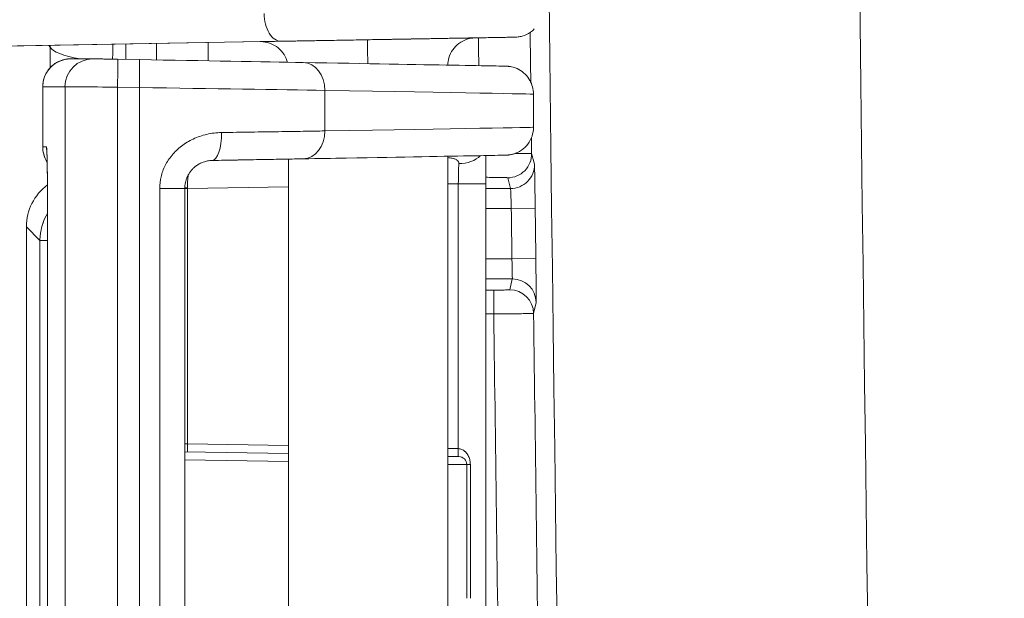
# Model space of a CAD drawing. Header units: inches. Extents: x -374 to 640, y -945 to 1059.
# Tile 142 of 222: x 119.777 to 121.013, y 50.369 to 51.095. Entities that reach past the tile are written whole.
import ezdxf

# ---------------------------------------------------------------- set-up
doc = ezdxf.new("R2010")
doc.units = ezdxf.units.IN
doc.header["$LTSCALE"] = 5
doc.header["$MEASUREMENT"] = 0
doc.layers.add('Visible (ANSI)', color=7, linetype='Continuous', lineweight=18)
doc.layers.add('Visible Narrow (ANSI)', color=7, linetype='Continuous', lineweight=5)

msp = doc.modelspace()

# ---------------------------------------------------------------- linework, layer by layer
at = {"layer": 'Visible (ANSI)'}
for p, q in [((119.75859, 51.06177), (120.07952, 51.06739)), ((119.90988, 51.0451), (119.90988, 51.06442)), ((120.34768, 51.07209), (120.36797, 51.07244)), ((119.8684, 51.04581), (119.84042, 51.04581)), ((119.92689, 51.0448), (119.89945, 51.04528)), ((119.8054, 51.01081), (119.8054, 50.93518)), ((120.42151, 51.00156), (120.42151, 50.95992)), ((120.1139, 50.91997), (120.1139, 49.98539)), ((120.3139, 50.92355), (120.3139, 49.98181)), ((120.36164, 50.88904), (120.36164, 50.01631)), ((119.98382, 50.02207), (119.98382, 50.88328)), ((119.78488, 50.08006), (119.78488, 50.83508)), ((119.81162, 50.83516), (119.81162, 50.07019)), ((120.1139, 50.55033), (119.98382, 50.5526)), ((120.33766, 50.36875), (120.33766, 50.5366))]:
    msp.add_line(p, q, dxfattribs=at)
for centre, major_axis, ratio, start_param, end_param in [((119.84042, 51.01081), (0, 0.035), 0.9998954, 6.2831547, 6.2831853), ((119.8684, 51.01081), (0, 0.035), 0.9998954, 6.265732, 6.2831853), ((119.92301, 51.0448), (-0.26506, 0.00463), 0.0002524, 3.8008237, 4.6977628), ((120.13192, 51.00619), (0.00062, 0.03499), 0.7904204, 6.2831846, 6.2835964), ((120.05488, 51.00707), (0.24948, -0.00374), 0.000217, 3.1415708, 3.1415963), ((119.1715, 51.02277), (1.25, -0.02121), 0.0002453, 6.2831844, 6.2831895), ((120.13192, 50.95529), (0.00062, -0.03499), 0.7904204, 6.2827736, 6.2831853), ((119.84989, 50.83506), (-0.04598, 0.04598), 0.9996955, 6.1312296, 7.0684312), ((120.32766, 50.5366), (0, 0.01), 0.9998954, 4.712389, 6.2656434)]:
    msp.add_ellipse(centre, major_axis=major_axis, ratio=ratio, start_param=start_param, end_param=end_param, dxfattribs=at)
for points, knots in [([(120.4225, 51.08333), (120.42099, 51.08181), (120.41934, 51.08042), (120.41453, 51.07709), (120.41109, 51.07544), (120.40576, 51.07387), (120.40395, 51.07349), (120.40121, 51.07314), (120.40028, 51.07306), (120.39926, 51.07301), (120.39915, 51.073), (120.39895, 51.073), (120.39887, 51.07299), (120.39873, 51.07299), (120.39867, 51.07299), (120.39854, 51.07298), (120.3985, 51.07298), (120.39843, 51.07298), (120.39841, 51.07298), (120.39835, 51.07298), (120.39832, 51.07298), (120.39823, 51.07298), (120.39817, 51.07298), (120.39782, 51.07297), (120.39735, 51.07296), (120.39459, 51.07291), (120.39047, 51.07284), (120.38003, 51.07266), (120.37446, 51.07256), (120.36797, 51.07244)], [0.06915277, 0.06915277, 0.06915277, 0.06915277, 0.08540208, 0.08540208, 0.11372882, 0.11372882, 0.12775434, 0.12775434, 0.13477693, 0.13477693, 0.13565568, 0.13565568, 0.13638277, 0.13638277, 0.13710547, 0.13710547, 0.13855107, 0.13855107, 0.14001781, 0.14001781, 0.1444151, 0.1444151, 0.15759998, 0.15759998, 0.19718651, 0.19718651, 0.31683349, 0.31683349, 0.40675777, 0.40675777, 0.40675777, 0.40675777]), ([(120.11269, 51.04154), (120.1125, 51.04222), (120.1123, 51.0429), (120.11089, 51.04709), (120.10911, 51.05046), (120.10464, 51.0564), (120.1019, 51.05905), (120.09578, 51.06328), (120.09234, 51.06493), (120.08701, 51.0665), (120.0852, 51.06688), (120.08245, 51.06723), (120.08153, 51.06731), (120.08025, 51.06737), (120.0799, 51.06739), (120.07943, 51.06739), (120.0793, 51.0674), (120.07909, 51.0674), (120.07901, 51.0674), (120.07889, 51.0674), (120.07885, 51.0674), (120.07877, 51.0674), (120.07874, 51.0674), (120.07864, 51.0674), (120.0786, 51.0674), (120.0785, 51.0674), (120.07847, 51.0674), (120.07842, 51.06739), (120.07841, 51.06739), (120.07839, 51.06739), (120.07839, 51.06739), (120.07839, 51.06739)], [0.02337862, 0.02337862, 0.02337862, 0.02337862, 0.02876073, 0.02876073, 0.05707211, 0.05707211, 0.08539952, 0.08539952, 0.11372622, 0.11372622, 0.12775211, 0.12775211, 0.134831, 0.134831, 0.13748481, 0.13748481, 0.13848078, 0.13848078, 0.1391237, 0.1391237, 0.13947981, 0.13947981, 0.13983679, 0.13983679, 0.14056126, 0.14056126, 0.14199746, 0.14199746, 0.14383702, 0.14383702, 0.14628404, 0.14628404, 0.14628404, 0.14628404]), ([(120.3482, 51.0721), (120.3482, 51.0721), (120.34821, 51.0721), (120.34809, 51.0721), (120.34806, 51.0721), (120.34798, 51.0721), (120.34794, 51.0721), (120.34785, 51.07209), (120.34781, 51.07209), (120.3477, 51.07209), (120.34762, 51.07209), (120.34718, 51.07207), (120.34681, 51.07205), (120.34573, 51.07197), (120.34501, 51.0719), (120.34215, 51.07152), (120.34002, 51.07103), (120.3344, 51.06919), (120.33099, 51.06741), (120.32501, 51.06296), (120.32236, 51.06022), (120.31809, 51.05413), (120.31643, 51.0507), (120.31448, 51.04417), (120.31399, 51.04105), (120.31391, 51.03794)], [0.39030563, 0.39030563, 0.39030563, 0.39030563, 0.39511412, 0.39511412, 0.39606989, 0.39606989, 0.396764, 0.396764, 0.39710849, 0.39710849, 0.3978034, 0.3978034, 0.40058903, 0.40058903, 0.40607268, 0.40607268, 0.42258023, 0.42258023, 0.45111855, 0.45111855, 0.47943701, 0.47943701, 0.50776396, 0.50776396, 0.53140024, 0.53140024, 0.53140024, 0.53140024]), ([(119.8054, 51.01081), (119.8054, 51.01459), (119.80602, 51.01841), (119.80841, 51.02551), (119.81019, 51.02888), (119.81466, 51.03482), (119.81741, 51.03746), (119.82352, 51.0417), (119.82696, 51.04334), (119.83212, 51.04486), (119.83375, 51.04521), (119.83625, 51.04557), (119.83711, 51.04567), (119.83844, 51.04576), (119.83893, 51.04578), (119.8395, 51.0458), (119.83965, 51.0458), (119.83991, 51.04581), (119.84002, 51.04581), (119.84021, 51.04581), (119.84029, 51.04581), (119.84038, 51.04581), (119.8404, 51.04581), (119.84042, 51.04581)], [0, 0, 0, 0, 0.02876067, 0.02876067, 0.05707197, 0.05707197, 0.08539935, 0.08539935, 0.11372567, 0.11372567, 0.12638931, 0.12638931, 0.13298663, 0.13298663, 0.13672147, 0.13672147, 0.13823428, 0.13823428, 0.1398759, 0.1398759, 0.14184857, 0.14184857, 0.14256625, 0.14256625, 0.14256625, 0.14256625]), ([(119.89945, 51.04528), (119.89759, 51.04531), (119.89578, 51.04535), (119.89399, 51.04538), (119.89358, 51.04538), (119.89318, 51.04539), (119.89278, 51.0454), (119.89083, 51.04543), (119.88889, 51.04547), (119.88704, 51.0455), (119.88683, 51.0455), (119.88661, 51.04551), (119.8864, 51.04551), (119.88441, 51.04554), (119.88253, 51.04558), (119.88079, 51.04561), (119.87896, 51.04564), (119.87729, 51.04567), (119.87582, 51.04569), (119.8744, 51.04572), (119.87317, 51.04574), (119.87217, 51.04575), (119.87204, 51.04576), (119.87191, 51.04576), (119.87179, 51.04576), (119.87097, 51.04577), (119.87032, 51.04579), (119.86986, 51.04579), (119.86975, 51.04579), (119.86965, 51.0458), (119.86956, 51.0458), (119.86922, 51.0458), (119.86904, 51.04581), (119.86901, 51.04581)], [0, 0, 0, 0, 0.1166152, 0.1166152, 0.1166152, 0.1428571, 0.1428571, 0.1428571, 0.2708215, 0.2708215, 0.2708215, 0.2857143, 0.2857143, 0.2857143, 0.4247269, 0.4247269, 0.4247269, 0.5714286, 0.5714286, 0.5714286, 0.7142857, 0.7142857, 0.7142857, 0.7325468, 0.7325468, 0.7325468, 0.8571429, 0.8571429, 0.8571429, 0.8868046, 0.8868046, 0.8868046, 1, 1, 1, 1]), ([(120.13255, 51.04119), (120.21296, 51.03976), (120.27715, 51.03861), (120.34257, 51.03742), (120.35957, 51.0371), (120.37638, 51.03679), (120.38056, 51.0367), (120.38468, 51.03662), (120.38569, 51.0366), (120.38678, 51.03657), (120.38705, 51.03657), (120.38753, 51.03655), (120.38766, 51.03655), (120.38821, 51.03652), (120.3884, 51.03651), (120.38902, 51.03647), (120.38931, 51.03645), (120.38998, 51.03639), (120.39025, 51.03636), (120.39085, 51.03629), (120.39119, 51.03625), (120.39225, 51.03609), (120.39304, 51.03596), (120.39696, 51.03512), (120.40017, 51.03395), (120.40595, 51.03085), (120.40864, 51.02887), (120.41331, 51.0243), (120.41535, 51.02166), (120.41839, 51.01629), (120.41951, 51.01357), (120.42109, 51.00778), (120.42151, 51.00466), (120.42151, 51.00156)], [0, 0, 0, 0, 1.0004479, 1.0004479, 1.52218, 1.52218, 1.7821918, 1.7821918, 1.9092947, 1.9092947, 1.9712793, 1.9712793, 2.0020969, 2.0020969, 2.0136745, 2.0136745, 2.0198997, 2.0198997, 2.0230087, 2.0230087, 2.0261174, 2.0261174, 2.0323641, 2.0323641, 2.0575163, 2.0575163, 2.082445, 2.082445, 2.1073718, 2.1073718, 2.1294467, 2.1294467, 2.1530531, 2.1530531, 2.1530531, 2.1530531]), ([(120.42151, 50.95992), (120.42151, 50.95615), (120.42088, 50.95233), (120.41849, 50.94523), (120.41671, 50.94186), (120.41224, 50.93592), (120.4095, 50.93327), (120.40339, 50.92904), (120.39994, 50.9274), (120.3956, 50.92612), (120.39479, 50.92591), (120.39347, 50.92562), (120.39295, 50.92552), (120.39189, 50.92534), (120.39134, 50.92526), (120.3906, 50.92516), (120.39036, 50.92514), (120.38982, 50.92508), (120.38955, 50.92506), (120.38909, 50.92502), (120.38891, 50.92501), (120.3885, 50.92498), (120.38834, 50.92497), (120.38789, 50.92495), (120.38775, 50.92494), (120.38724, 50.92493), (120.38704, 50.92492), (120.38584, 50.92489), (120.38447, 50.92486), (120.37633, 50.9247), (120.36449, 50.92447), (120.31363, 50.92354), (120.25862, 50.92255), (120.16934, 50.92095), (120.1514, 50.92063), (120.13255, 50.9203)], [0, 0, 0, 0, 0.0287647, 0.0287647, 0.0570779, 0.0570779, 0.0854059, 0.0854059, 0.1137122, 0.1137122, 0.1201534, 0.1201534, 0.1242737, 0.1242737, 0.1289068, 0.1289068, 0.131415, 0.131415, 0.1352744, 0.1352744, 0.1397368, 0.1397368, 0.1475869, 0.1475869, 0.1668132, 0.1668132, 0.2244271, 0.2244271, 0.3973056, 0.3973056, 0.9176208, 0.9176208, 1.9184555, 1.9184555, 2.1529944, 2.1529944, 2.1529944, 2.1529944]), ([(119.81101, 50.91616), (119.81058, 50.91684), (119.81017, 50.91752), (119.80798, 50.92147), (119.80669, 50.92506), (119.8056, 50.93084), (119.8054, 50.93301), (119.8054, 50.93518)], [0.927336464, 0.927336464, 0.927336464, 0.927336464, 0.933414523, 0.933414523, 0.961741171, 0.961741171, 0.978233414, 0.978233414, 0.978233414, 0.978233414]), ([(119.81162, 50.83516), (119.81162, 50.84587), (119.81159, 50.85672), (119.81149, 50.87683), (119.81142, 50.88636), (119.81124, 50.90309), (119.81113, 50.91051), (119.81089, 50.9222), (119.81075, 50.92674), (119.81059, 50.93013), (119.81054, 50.9308), (119.81054, 50.9308)], [0, 0, 0, 0, 0.08162574, 0.08162574, 0.16171642, 0.16171642, 0.24144882, 0.24144882, 0.31999303, 0.31999303, 0.35095431, 0.35095431, 0.35095431, 0.35095431]), ([(119.98381, 50.88328), (119.98381, 50.88443), (119.98387, 50.88559), (119.98411, 50.88802), (119.9843, 50.88929), (119.98483, 50.89175), (119.98515, 50.89295), (119.98591, 50.8953), (119.98635, 50.89645), (119.98739, 50.89878), (119.988, 50.89997), (119.98928, 50.90213), (119.98993, 50.90312), (119.99148, 50.90523), (119.9924, 50.90633), (119.99417, 50.90821), (119.99499, 50.90899), (119.99701, 50.91075), (119.99824, 50.91169), (120.00045, 50.91314), (120.00138, 50.9137), (120.0038, 50.91499), (120.00531, 50.91566), (120.00784, 50.91658), (120.00883, 50.91689), (120.01153, 50.9176), (120.01327, 50.91792), (120.01601, 50.9182), (120.01699, 50.91826), (120.01798, 50.91828)], [0, 0, 0, 0, 0.0678683, 0.0678683, 0.1428571, 0.1428571, 0.2147709, 0.2147709, 0.2857143, 0.2857143, 0.3616568, 0.3616568, 0.4285714, 0.4285714, 0.5086234, 0.5086234, 0.5714286, 0.5714286, 0.6554888, 0.6554888, 0.7142857, 0.7142857, 0.8025802, 0.8025802, 0.8571429, 0.8571429, 0.9491884, 0.9491884, 1, 1, 1, 1]), ([(120.01798, 50.91828), (120.02868, 50.91847), (120.03901, 50.91865), (120.04902, 50.91882), (120.04958, 50.91883), (120.05014, 50.91884), (120.0507, 50.91885), (120.06119, 50.91904), (120.07132, 50.91922), (120.08097, 50.91939), (120.09069, 50.91956), (120.09992, 50.91972), (120.10854, 50.91987), (120.10893, 50.91988), (120.10931, 50.91989), (120.10969, 50.91989), (120.11784, 50.92004), (120.12545, 50.92017), (120.13253, 50.9203)], [0.00000308, 0.00000308, 0.00000308, 0.00000308, 0.23673108, 0.23673108, 0.23673108, 0.25000184, 0.25000184, 0.25000184, 0.49898394, 0.49898394, 0.49898394, 0.75000061, 0.75000061, 0.75000061, 0.76122743, 0.76122743, 0.76122743, 1, 1, 1, 1]), ([(120.36178, 50.92443), (120.36177, 50.92363), (120.36177, 50.92283), (120.36171, 50.91572), (120.36168, 50.90879), (120.36165, 50.89756), (120.36164, 50.89329), (120.36164, 50.88904)], [0.047235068, 0.047235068, 0.047235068, 0.047235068, 0.054267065, 0.054267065, 0.108958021, 0.108958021, 0.141328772, 0.141328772, 0.141328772, 0.141328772]), ([(120.32784, 50.5466), (120.32785, 50.5466), (120.32779, 50.5466), (120.32757, 50.5466), (120.3274, 50.54661), (120.32693, 50.54662), (120.32663, 50.54662), (120.32592, 50.54663), (120.32554, 50.54664), (120.32463, 50.54666), (120.3241, 50.54667), (120.323, 50.54669), (120.32243, 50.5467), (120.32116, 50.54672), (120.32046, 50.54673), (120.31906, 50.54676), (120.31837, 50.54677), (120.31688, 50.54679), (120.31607, 50.54681), (120.31481, 50.54683), (120.31436, 50.54684), (120.3139, 50.54685)], [0.00000008, 0.00000008, 0.00000008, 0.00000008, 0.10210818, 0.10210818, 0.20000007, 0.20000007, 0.30433269, 0.30433269, 0.40000005, 0.40000005, 0.50447969, 0.50447969, 0.60000003, 0.60000003, 0.70461055, 0.70461055, 0.80000002, 0.80000002, 0.90691021, 0.90691021, 0.96457103, 0.96457103, 0.96457103, 0.96457103])]:
    msp.add_open_spline(points, degree=3, knots=knots, dxfattribs=at)
for points in [[(120.16752, 51.06896), (120.15754, 51.06878), (120.14776, 51.06861), (120.13837, 51.06845)], [(120.15603, 51.06875), (120.14994, 51.06865), (120.14408, 51.06855), (120.1385, 51.06845)], [(120.24313, 51.07026), (120.25114, 51.0704), (120.25906, 51.07054), (120.26665, 51.07068)], [(120.28737, 51.07105), (120.28182, 51.07095), (120.27601, 51.07085), (120.26998, 51.07074)]]:
    msp.add_open_spline(points, degree=3, dxfattribs=at)
at = {"layer": 'Visible Narrow (ANSI)'}
for p, q in [((120.10488, 51.06786), (119.65123, 51.05993)), ((119.75859, 51.06177), (120.07952, 51.06739)), ((119.81484, 51.06056), (119.81331, 51.06273)), ((119.94843, 51.04443), (119.94843, 51.0651)), ((120.01319, 51.04329), (120.01319, 51.06623)), ((120.34768, 51.07209), (120.36797, 51.07244)), ((119.81484, 51.06056), (119.81484, 51.03472)), ((119.83341, 51.01081), (119.80542, 51.01081)), ((119.80542, 51.01081), (119.80542, 50.93518)), ((119.83341, 49.89454), (119.83341, 51.01081)), ((119.92679, 51.00981), (119.89934, 51.01029)), ((119.89934, 49.89507), (119.89934, 51.01029)), ((119.92679, 49.89555), (119.92679, 51.00981)), ((120.15959, 50.95529), (120.15959, 51.00619)), ((120.01319, 50.95142), (120.01319, 50.95142)), ((119.80542, 50.93518), (119.81017, 50.93518)), ((120.42274, 50.91342), (120.4192, 50.92688)), ((119.95411, 50.89816), (119.95411, 50.89816)), ((119.95412, 50.89821), (119.95412, 50.89821)), ((119.95413, 50.89827), (119.95413, 50.89827)), ((119.98786, 50.89757), (119.98787, 50.89757)), ((119.98787, 50.89763), (119.98787, 50.89763)), ((119.98788, 50.89768), (119.98788, 50.89768)), ((120.32715, 50.88904), (120.3139, 50.88881)), ((120.32715, 50.88904), (120.36164, 50.88904)), ((120.32715, 50.88904), (120.32715, 50.55659)), ((120.39274, 50.88305), (120.38921, 50.89651)), ((119.9523, 50.02207), (119.9523, 50.88328)), ((119.9523, 50.88328), (119.98382, 50.88328)), ((119.98718, 50.88311), (119.98382, 50.88311)), ((120.1139, 50.88532), (119.98718, 50.88311)), ((119.98718, 50.88311), (119.98718, 50.56253)), ((120.36164, 50.88305), (120.39274, 50.88305)), ((120.36164, 50.85805), (120.39367, 50.85805)), ((120.42366, 50.85843), (120.39367, 50.85805)), ((119.80199, 50.81797), (119.78488, 50.83508)), ((119.81162, 50.83516), (119.81162, 50.07019)), ((119.81162, 50.83516), (119.81162, 50.83516)), ((119.80199, 50.09718), (119.80199, 50.81797)), ((119.81162, 50.81797), (119.80199, 50.81797)), ((120.36164, 50.79465), (120.39447, 50.79465)), ((120.42447, 50.79504), (120.39447, 50.79465)), ((120.36164, 50.76966), (120.39494, 50.76966)), ((120.39169, 50.75594), (120.39494, 50.76966)), ((120.36164, 50.75559), (120.37169, 50.75559)), ((120.37169, 50.72559), (120.37169, 50.75559)), ((120.42169, 50.72633), (120.42494, 50.74005)), ((120.36164, 50.72559), (120.37169, 50.72559)), ((120.1139, 50.56032), (119.98718, 50.56253)), ((120.32715, 50.55659), (120.3139, 50.55683)), ((120.1139, 50.54033), (119.98382, 50.5426)), ((120.34225, 50.36875), (120.34225, 50.5366))]:
    msp.add_line(p, q, dxfattribs=at)
for centre, radius, start, end in [((132.61238, 552.0832), 507.11098, 269.3079848, 269.3079849), ((132.61238, 552.0832), 507.11098, 269.3364756, 269.3364757), ((132.61238, 552.0832), 507.11098, 270.0142531, 270.0142532), ((132.61238, -437.54305), 507.11098, 89.30796703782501, 89.30796710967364), ((132.61238, -437.54305), 507.11098, 89.98574681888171, 89.98574689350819), ((132.61238, -437.54305), 507.11098, 90.66352429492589, 90.66352437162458), ((132.61238, -437.54305), 507.11098, 90.69201509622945, 90.69201518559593), ((627.42551, 57.27007), 507.02178, 178.9088992, 181.0911008), ((627.42551, 57.27007), 506.63178, 178.9088992, 181.0911008), ((627.42551, 57.27007), 507.04598, 180.6996011, 180.70665), ((627.42551, 57.27007), 507.11098, 180.7002854, 180.7042339), ((627.42551, 57.27007), 507.04598, 180.7145424, 180.7167946), ((627.42551, 57.27007), 507.07238, 180.7245349, 180.7316991), ((627.42551, 57.27007), 507.04238, 180.7245349, 180.7316991), ((627.42551, 57.27007), 507.09605, 180.7394685, 180.8000398), ((627.42551, 57.27007), 507.04605, 180.7394584, 180.8001107)]:
    msp.add_arc(centre, radius, start, end, dxfattribs=at)
for centre, major_axis, ratio, start_param, end_param in [((120.10427, 51.10286), (0.00061, -0.03499), 0.5966079, 4.7019576, 6.2831354), ((119.78007, 51.06056), (0.02861, 0.02016), 0.9802271, 5.6600247, 5.7236182), ((119.89256, 51.04196), (0.00072, 0.03499), 0.0151535, 4.8109822, 5.3990214), ((120.21359, 51.03475), (-0.00061, 0.03499), 0.0022954, 4.8554104, 6.2831709), ((119.89425, 51.06065), (-0.07995, 0.00221), 0.2340195, 0.1220892, 1.0243095), ((119.84042, 51.01081), (0, 0.035), 0.9998954, 0.0000327, 1.5707963), ((119.8684, 51.01081), (0, 0.035), 0.9998954, 0, 1.5707963), ((119.89883, 51.01029), (0.00061, 0.03499), 0.0144599, 4.7126418, 6.2831749), ((119.92628, 51.00981), (0.00061, 0.03499), 0.01446, 4.7126413, 6.2831853), ((120.13192, 51.00619), (0.00062, 0.03499), 0.7904204, 4.7264411, 6.2831846), ((120.05488, 51.00707), (0.24948, -0.00374), 0.000217, 3.1271524, 3.1415708), ((119.89839, 51.01029), (-0.06499, 0.00052), 0.0001169, 4.6977665, 6.2687318), ((119.92245, 51.00981), (0.3, -0.00463), 0.0002229, 0.6592257, 1.556337), ((119.1715, 51.02277), (1.25, -0.02121), 0.0002453, 0.0000042, 0.6592283), ((120.01737, 50.95327), (0.00061, -0.03499), 0.358127, 6.2829233, 7.8476966), ((120.13192, 50.95529), (0.00062, -0.03499), 0.7904204, 0, 1.556744), ((119.1715, 50.93872), (-1.25, -0.02121), 0.0002453, 2.4823656, 3.1415885), ((120.05488, 50.93143), (0.24948, -0.00374), 0.000217, 3.1271298, 3.1271332), ((119.84042, 50.93518), (0, -0.035), 0.9998954, 4.712389, 5.2853201), ((119.84517, 50.93518), (0, -0.035), 0.9998954, 4.712389, 4.8693594), ((119.84517, 50.93518), (0, -0.035), 0.9998954, 4.8790295, 4.8790678), ((120.38921, 50.9265), (0.02902, 0.00762), 0.9998372, 4.4557173, 6.0389431), ((120.32765, 50.88905), (-0.00061, -0.03502), 0.0144762, 3.908836, 4.7127134), ((120.32695, 50.93947), (-0.035, 0.00053), 0.7201117, 1.6042118, 2.5168654), ((120.39274, 50.91304), (0.02902, 0.00762), 0.9998372, 4.4556892, 6.0389444), ((119.98754, 50.88328), (-0.025, 0.00001), 0.017447, 4.7271745, 4.8620882), ((120.39494, 50.73966), (0.02919, -0.00692), 0.9998391, 0.2457319, 1.8035776), ((120.39169, 50.72594), (0.02919, -0.00692), 0.9998391, 0.2457359, 1.8035522), ((119.98733, 50.56253), (-0.00017, -0.01), 0.0144594, 4.7126414, 6.2433417), ((120.34671, 50.5366), (-0.01, 0), 0.0001148, 0.4399925, 1.1086007)]:
    msp.add_ellipse(centre, major_axis=major_axis, ratio=ratio, start_param=start_param, end_param=end_param, dxfattribs=at)
for points, knots in [([(120.1385, 51.06845), (120.13688, 51.06842), (120.12755, 51.06826), (120.11203, 51.06799), (120.09537, 51.06769), (120.08386, 51.06749), (120.07801, 51.06739), (120.07808, 51.06739), (120.08406, 51.06749), (120.09569, 51.06769), (120.11246, 51.06799), (120.13365, 51.06835), (120.15062, 51.06865), (120.1599, 51.06881), (120.1605, 51.06882)], [0.18621096, 0.18621096, 0.18621096, 0.18621096, 0.2, 0.26666667, 0.33333333, 0.4, 0.46666667, 0.53333333, 0.6, 0.66666667, 0.73333333, 0.8, 0.86666667, 0.8712832, 0.8712832, 0.8712832, 0.8712832]), ([(120.13837, 51.06845), (120.13764, 51.06844), (120.13692, 51.06842), (120.1362, 51.06841), (120.13476, 51.06838), (120.13332, 51.06836), (120.13189, 51.06833), (120.12247, 51.06817), (120.11348, 51.06801), (120.10488, 51.06786)], [0.923909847, 0.923909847, 0.923909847, 0.923909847, 0.928571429, 0.928571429, 0.928571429, 0.937962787, 0.937962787, 0.937962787, 1, 1, 1, 1]), ([(120.21298, 51.06975), (120.20348, 51.06958), (120.18491, 51.06926), (120.16602, 51.06893), (120.15673, 51.06877), (120.15603, 51.06875)], [0, 0, 0, 0, 0.06666667, 0.13333333, 0.13874285, 0.13874285, 0.13874285, 0.13874285]), ([(120.36797, 51.07244), (120.37417, 51.07255), (120.3794, 51.07265), (120.38372, 51.07272), (120.38414, 51.07273), (120.38454, 51.07274), (120.38494, 51.07274), (120.38917, 51.07282), (120.39245, 51.07287), (120.39469, 51.07291), (120.39486, 51.07292), (120.39502, 51.07292), (120.39517, 51.07292), (120.3973, 51.07296), (120.39833, 51.07298), (120.39826, 51.07298), (120.39826, 51.07298), (120.39825, 51.07298), (120.39824, 51.07298), (120.39805, 51.07297), (120.39672, 51.07295), (120.39427, 51.07291), (120.39419, 51.07291), (120.39411, 51.07291), (120.39402, 51.07291), (120.39145, 51.07286), (120.38771, 51.0728), (120.38289, 51.07271), (120.38282, 51.07271), (120.38275, 51.07271), (120.38268, 51.07271), (120.37775, 51.07262), (120.37171, 51.07252), (120.36466, 51.0724), (120.35762, 51.07227), (120.34958, 51.07213), (120.34069, 51.07198), (120.3405, 51.07197), (120.3403, 51.07197), (120.3401, 51.07197), (120.33138, 51.07182), (120.32186, 51.07165), (120.31171, 51.07147), (120.3113, 51.07147), (120.31088, 51.07146), (120.31046, 51.07145), (120.30046, 51.07128), (120.28986, 51.07109), (120.27888, 51.0709), (120.27821, 51.07089), (120.27754, 51.07088), (120.27687, 51.07087), (120.26605, 51.07068), (120.25485, 51.07048), (120.24349, 51.07028), (120.24256, 51.07027), (120.24164, 51.07025), (120.24072, 51.07023), (120.22955, 51.07004), (120.21822, 51.06984), (120.20695, 51.06965), (120.20579, 51.06963), (120.20464, 51.06961), (120.20349, 51.06959), (120.19244, 51.06939), (120.18146, 51.0692), (120.1707, 51.06901), (120.16964, 51.06899), (120.16858, 51.06898), (120.16752, 51.06896)], [0, 0, 0, 0, 0.06520962, 0.06520962, 0.06520962, 0.07142857, 0.07142857, 0.07142857, 0.13796877, 0.13796877, 0.13796877, 0.14285714, 0.14285714, 0.14285714, 0.2106854, 0.2106854, 0.2106854, 0.21428571, 0.21428571, 0.21428571, 0.28340841, 0.28340841, 0.28340841, 0.28571429, 0.28571429, 0.28571429, 0.35612966, 0.35612966, 0.35612966, 0.35714286, 0.35714286, 0.35714286, 0.42857143, 0.42857143, 0.42857143, 0.5, 0.5, 0.5, 0.50157073, 0.50157073, 0.50157073, 0.57142857, 0.57142857, 0.57142857, 0.57429242, 0.57429242, 0.57429242, 0.64285714, 0.64285714, 0.64285714, 0.64701493, 0.64701493, 0.64701493, 0.71428571, 0.71428571, 0.71428571, 0.71973836, 0.71973836, 0.71973836, 0.78571429, 0.78571429, 0.78571429, 0.7924643, 0.7924643, 0.7924643, 0.85714286, 0.85714286, 0.85714286, 0.8635302, 0.8635302, 0.8635302, 0.8635302]), ([(120.26998, 51.07074), (120.26928, 51.07073), (120.25997, 51.07057), (120.24106, 51.07024), (120.22248, 51.06991), (120.21298, 51.06975)], [0.86127429, 0.86127429, 0.86127429, 0.86127429, 0.86666667, 0.93333333, 1, 1, 1, 1]), ([(120.26665, 51.07068), (120.26726, 51.07069), (120.27652, 51.07085), (120.29346, 51.07114), (120.31455, 51.07151), (120.33122, 51.0718), (120.34272, 51.07201), (120.34722, 51.07209), (120.34809, 51.0721), (120.3482, 51.0721)], [0.1286961, 0.1286961, 0.1286961, 0.1286961, 0.13333333, 0.2, 0.26666667, 0.33333333, 0.4, 0.46666667, 0.48719675, 0.48719675, 0.48719675, 0.48719675]), ([(119.9523, 50.88328), (119.9523, 50.88819), (119.95287, 50.893), (119.95401, 50.89778), (119.95516, 50.90255), (119.95689, 50.90729), (119.95919, 50.91185), (119.96148, 50.9164), (119.96435, 50.92077), (119.96777, 50.92487), (119.97119, 50.92897), (119.97516, 50.93279), (119.97962, 50.93621), (119.98408, 50.93963), (119.98903, 50.94265), (119.99437, 50.94515), (119.99972, 50.94766), (120.00545, 50.94964), (120.0114, 50.95102), (120.01735, 50.9524), (120.02351, 50.95317), (120.0299, 50.95327)], [0, 0, 0, 0, 0.1428571, 0.1428571, 0.1428571, 0.2857143, 0.2857143, 0.2857143, 0.4285714, 0.4285714, 0.4285714, 0.5714286, 0.5714286, 0.5714286, 0.7142857, 0.7142857, 0.7142857, 0.8571429, 0.8571429, 0.8571429, 1, 1, 1, 1]), ([(120.0299, 50.95327), (120.04263, 50.95347), (120.06742, 50.95385), (120.1019, 50.95439), (120.13307, 50.95488), (120.15124, 50.95516), (120.15959, 50.95529)], [0, 0, 0, 0, 0.25, 0.5, 0.75, 0.99998592, 0.99998592, 0.99998592, 0.99998592]), ([(120.4192, 50.92688), (120.41919, 50.92692), (120.4184, 50.92699), (120.41428, 50.92709), (120.40751, 50.92716), (120.40143, 50.92719), (120.39892, 50.9272)], [0, 0, 0, 0, 0.16666667, 0.33333333, 0.5, 0.59711863, 0.59711863, 0.59711863, 0.59711863]), ([(120.3139, 50.92185), (120.31495, 50.92176), (120.31596, 50.92164), (120.31874, 50.92125), (120.32038, 50.92092), (120.32185, 50.92048), (120.32191, 50.92046), (120.32325, 50.92005), (120.32433, 50.91957), (120.3253, 50.91894), (120.3254, 50.91886), (120.32624, 50.91825), (120.32679, 50.91765), (120.32724, 50.9168), (120.32732, 50.91664), (120.32765, 50.91581), (120.32777, 50.91507), (120.32774, 50.91426)], [0.34564666, 0.34564666, 0.34564666, 0.34564666, 0.4233381, 0.4233381, 0.57142857, 0.57142857, 0.57750599, 0.57750599, 0.71428571, 0.71428571, 0.73186185, 0.73186185, 0.85714286, 0.85714286, 0.88613614, 0.88613614, 1, 1, 1, 1]), ([(119.98824, 50.90035), (119.98814, 50.89967), (119.98804, 50.89898), (119.98795, 50.89828), (119.98772, 50.89641), (119.98753, 50.89446), (119.9874, 50.89247), (119.98733, 50.89139), (119.98727, 50.89029), (119.98724, 50.88919), (119.98717, 50.88738), (119.98715, 50.88555), (119.98717, 50.88372)], [0.67390147, 0.67390147, 0.67390147, 0.67390147, 0.71724066, 0.71724066, 0.71724066, 0.83333333, 0.83333333, 0.83333333, 0.89650063, 0.89650063, 0.89650063, 1, 1, 1, 1]), ([(120.38921, 50.89651), (120.3892, 50.89652), (120.38918, 50.89653), (120.38913, 50.89655), (120.38902, 50.89657), (120.38882, 50.8966), (120.38851, 50.89663), (120.38833, 50.89664), (120.38812, 50.89666), (120.38787, 50.89667), (120.38744, 50.8967), (120.38689, 50.89672), (120.38621, 50.89675), (120.38578, 50.89677), (120.3853, 50.89679), (120.38475, 50.8968), (120.38394, 50.89683), (120.38299, 50.89685), (120.3819, 50.89688), (120.38111, 50.8969), (120.38024, 50.89691), (120.37929, 50.89693), (120.37805, 50.89695), (120.37667, 50.89697), (120.37515, 50.89699), (120.37389, 50.89701), (120.37254, 50.89703), (120.37109, 50.89704), (120.36943, 50.89705), (120.36766, 50.89707), (120.36579, 50.89708), (120.36446, 50.89709), (120.36308, 50.8971), (120.36165, 50.8971)], [0, 0, 0, 0, 0.05557538, 0.05557538, 0.05557538, 0.16666667, 0.16666667, 0.16666667, 0.22819977, 0.22819977, 0.22819977, 0.33333333, 0.33333333, 0.33333333, 0.40014455, 0.40014455, 0.40014455, 0.5, 0.5, 0.5, 0.5722962, 0.5722962, 0.5722962, 0.66666667, 0.66666667, 0.66666667, 0.74428909, 0.74428909, 0.74428909, 0.83333333, 0.83333333, 0.83333333, 0.89659128, 0.89659128, 0.89659128, 0.89659128]), ([(119.98717, 50.88372), (119.98717, 50.88362), (119.98718, 50.88341), (119.98718, 50.88321), (119.98718, 50.88311)], [0.00003297, 0.00003297, 0.00003297, 0.00003297, 0.5, 1, 1, 1, 1]), ([(119.80199, 50.81797), (119.80199, 50.82064), (119.80216, 50.82342), (119.80253, 50.82628), (119.80263, 50.82707), (119.80275, 50.82787), (119.80288, 50.82867), (119.80345, 50.83208), (119.80432, 50.8356), (119.80554, 50.83916), (119.80565, 50.83945), (119.80575, 50.83974), (119.80585, 50.84003), (119.80725, 50.84389), (119.80907, 50.8478), (119.81142, 50.85167), (119.81148, 50.85177), (119.81154, 50.85187), (119.8116, 50.85197)], [0, 0, 0, 0, 0.11189771, 0.11189771, 0.11189771, 0.14285714, 0.14285714, 0.14285714, 0.27490301, 0.27490301, 0.27490301, 0.28571429, 0.28571429, 0.28571429, 0.42857143, 0.42857143, 0.42857143, 0.43217944, 0.43217944, 0.43217944, 0.43217944]), ([(120.37169, 50.75559), (120.37301, 50.75559), (120.37436, 50.75559), (120.37575, 50.7556), (120.37715, 50.7556), (120.37858, 50.75561), (120.38001, 50.75562), (120.38143, 50.75563), (120.38285, 50.75565), (120.3842, 50.75566), (120.38442, 50.75567), (120.38465, 50.75567), (120.38487, 50.75567), (120.38597, 50.75569), (120.387, 50.75571), (120.38793, 50.75573), (120.38823, 50.75574), (120.38852, 50.75575), (120.38879, 50.75576), (120.38952, 50.75578), (120.39015, 50.7558), (120.39063, 50.75582), (120.39088, 50.75584), (120.3911, 50.75585), (120.39127, 50.75587), (120.39153, 50.75589), (120.39168, 50.75591), (120.39169, 50.75594)], [0, 0, 0, 0, 0.16666667, 0.16666667, 0.16666667, 0.33333333, 0.33333333, 0.33333333, 0.5, 0.5, 0.5, 0.52777852, 0.52777852, 0.52777852, 0.66666667, 0.66666667, 0.66666667, 0.71229645, 0.71229645, 0.71229645, 0.83333333, 0.83333333, 0.83333333, 0.89764907, 0.89764907, 0.89764907, 1, 1, 1, 1]), ([(120.37169, 50.72559), (120.37478, 50.72562), (120.37803, 50.72564), (120.38134, 50.72567), (120.38151, 50.72568), (120.38168, 50.72568), (120.38185, 50.72568), (120.38535, 50.72571), (120.38892, 50.72575), (120.39248, 50.72578), (120.39269, 50.72579), (120.3929, 50.72579), (120.39311, 50.72579), (120.39646, 50.72583), (120.39979, 50.72587), (120.40296, 50.72591), (120.40352, 50.72592), (120.40408, 50.72593), (120.40463, 50.72593), (120.40737, 50.72597), (120.40997, 50.72601), (120.41227, 50.72605), (120.41303, 50.72606), (120.41376, 50.72608), (120.41445, 50.72609), (120.41627, 50.72613), (120.41782, 50.72616), (120.41903, 50.7262), (120.41966, 50.72621), (120.4202, 50.72623), (120.42062, 50.72625), (120.42129, 50.72628), (120.42166, 50.7263), (120.42169, 50.72633)], [0, 0, 0, 0, 0.15858317, 0.15858317, 0.15858317, 0.16666667, 0.16666667, 0.16666667, 0.33333333, 0.33333333, 0.33333333, 0.34323986, 0.34323986, 0.34323986, 0.5, 0.5, 0.5, 0.52784293, 0.52784293, 0.52784293, 0.66666667, 0.66666667, 0.66666667, 0.71250931, 0.71250931, 0.71250931, 0.83333333, 0.83333333, 0.83333333, 0.89713708, 0.89713708, 0.89713708, 0.99881886, 0.99881886, 0.99881886, 0.99881886]), ([(120.32715, 50.55659), (120.32711, 50.55529), (120.32708, 50.55398), (120.32705, 50.55277), (120.32702, 50.55156), (120.327, 50.55045), (120.32698, 50.54953), (120.32696, 50.5486), (120.32695, 50.54786), (120.32695, 50.54736), (120.32694, 50.54693), (120.32694, 50.54668), (120.32695, 50.54662)], [0, 0, 0, 0, 0.25, 0.25, 0.25, 0.5, 0.5, 0.5, 0.75, 0.75, 0.75, 0.9628678, 0.9628678, 0.9628678, 0.9628678]), ([(120.34225, 50.5366), (120.34225, 50.53832), (120.34209, 50.53999), (120.34175, 50.54168), (120.34167, 50.54204), (120.34159, 50.54239), (120.3415, 50.54275), (120.34103, 50.54456), (120.34034, 50.54641), (120.33946, 50.54804), (120.33934, 50.54828), (120.33921, 50.54851), (120.33908, 50.54873), (120.33812, 50.55037), (120.337, 50.55174), (120.3358, 50.55285), (120.33569, 50.55295), (120.33557, 50.55306), (120.33545, 50.55316), (120.33419, 50.55426), (120.33284, 50.55508), (120.33151, 50.55564), (120.33005, 50.55625), (120.3286, 50.55655), (120.32715, 50.55659)], [0, 0, 0, 0, 0.16512456, 0.16512456, 0.16512456, 0.2, 0.2, 0.2, 0.37478428, 0.37478428, 0.37478428, 0.4, 0.4, 0.4, 0.58240935, 0.58240935, 0.58240935, 0.6, 0.6, 0.6, 0.79048337, 0.79048337, 0.79048337, 1, 1, 1, 1]), ([(120.33766, 50.5366), (120.33766, 50.5366), (120.33689, 50.53661), (120.33344, 50.53665), (120.3279, 50.53671), (120.32113, 50.53678), (120.31623, 50.53683), (120.3139, 50.53685)], [0.00920752, 0.00920752, 0.00920752, 0.00920752, 0.2, 0.4, 0.6, 0.8, 0.9776248, 0.9776248, 0.9776248, 0.9776248])]:
    msp.add_open_spline(points, degree=3, knots=knots, dxfattribs=at)
for points in [[(119.81017, 50.93518), (119.81027, 50.93518), (119.81046, 50.93392), (119.81073, 50.92817), (119.81098, 50.91888), (119.8112, 50.90635), (119.81139, 50.89104), (119.81152, 50.87367), (119.8116, 50.85457), (119.81162, 50.84171), (119.81162, 50.83516)], [(120.42366, 50.85843), (120.42362, 50.86198), (120.42353, 50.86923), (120.42336, 50.88087), (120.42319, 50.89252), (120.42301, 50.90319), (120.42284, 50.91109), (120.42276, 50.91331), (120.42274, 50.91342)], [(120.39367, 50.85805), (120.39362, 50.85963), (120.39353, 50.86298), (120.39337, 50.86824), (120.39319, 50.87354), (120.39301, 50.87839), (120.39285, 50.88199), (120.39277, 50.883), (120.39274, 50.88305)], [(120.39494, 50.76966), (120.39496, 50.76968), (120.39498, 50.77005), (120.39498, 50.77176), (120.39494, 50.77495), (120.39485, 50.77989), (120.39469, 50.78657), (120.39455, 50.79189), (120.39447, 50.79465)], [(120.42494, 50.74005), (120.42495, 50.74011), (120.42498, 50.7409), (120.42498, 50.74468), (120.42494, 50.75172), (120.42484, 50.76256), (120.42469, 50.77734), (120.42455, 50.78881), (120.42447, 50.79504)], [(119.98718, 50.56253), (119.98605, 50.56254), (119.98493, 50.56255), (119.98382, 50.56256)]]:
    msp.add_open_spline(points, degree=3, dxfattribs=at)

doc.saveas('drawing.dxf')
